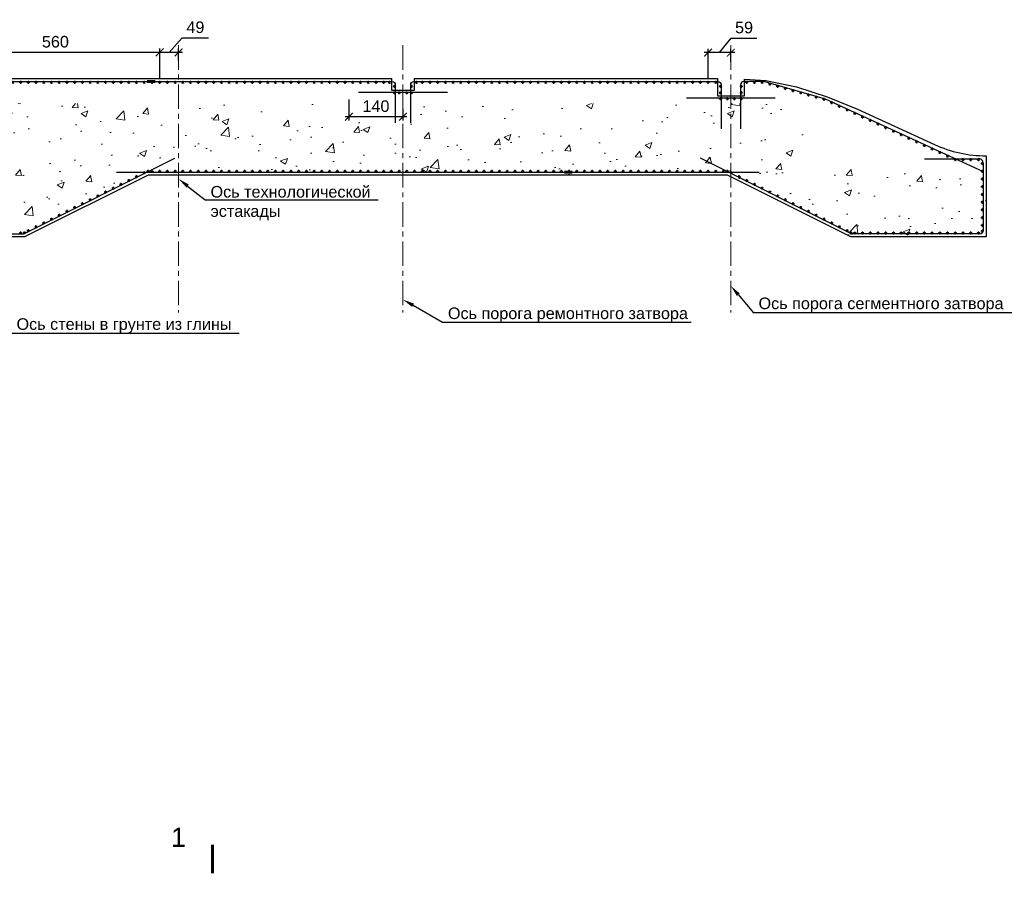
# Model space of a CAD drawing. Header units: millimetres. Extents: x 455957 to 840819, y 463725 to 618741.
# Tile 10 of 13: x 529563 to 555057, y 512385 to 534659. Entities that reach past the tile are written whole.
import ezdxf
from ezdxf import colors
from ezdxf.entities.mleader import LeaderData, LeaderLine
from ezdxf.math import Vec2, Vec3

# ---------------------------------------------------------------- set-up
doc = ezdxf.new("R2010")
doc.units = ezdxf.units.MM
doc.linetypes.add('осевая', pattern=[50.8, 31.75, -6.35, 6.35, -6.35])
for name, color, linetype, lineweight in [('Арматура', 7, 'Continuous', 50), ('Бетон', 7, 'Continuous', 50), ('бетон_25', 2, 'Continuous', 25), ('ГТО-2_Размеры', 7, 'Continuous', 15), ('Отдел_Выноски(стрелка)', 7, 'Continuous', 15), ('Отдел_Разрезы. Сечения. Узлы', 7, 'Continuous', 15)]:
    doc.layers.add(name, color=color, linetype=linetype, lineweight=lineweight)
doc.layers.add('Оси', color=1, linetype='осевая')
doc.layers.add('Штриховка', color=7, linetype='Continuous')
doc.styles.add('arial', font='arial.ttf')
doc.styles.add('ариал 0.9', font='arial.ttf', dxfattribs={"width": 0.9})
doc.styles.add('Рогун1', font='arial.ttf')
doc.dimstyles.new('100 мм', dxfattribs={"dimscale": 100, "dimtxt": 3.5, "dimasz": 2, "dimexe": 1, "dimexo": 1, "dimgap": 1.2, "dimtad": 1, "dimdec": 0, "dimlfac": 0.1, "dimrnd": 0.0001, "dimtxsty": 'Рогун1', "dimblk": 'ARCHTICK', "dimcen": 2.5, "dimdle": 1, "dimaunit": 1, "dimadec": 1, "dimazin": 0, "dimtfac": 1, "dimtdec": 0, "dimtmove": 1, "dimatfit": 3, "dimldrblk": 'ARCHTICK', "dimfxl": 1, "dimtfill": 1, "dimarcsym": 0})

# ---------------------------------------------------------------- blocks, each defined once
blk = doc.blocks.new('*U110')
at = {"layer": 'Арматура', "color": 4}
blk.add_circle((0, 0), 15, dxfattribs=at)
blk = doc.blocks.new('*U111')
at = {"color": 0, "linetype": 'ByBlock', "lineweight": -2, "transparency": 16777216}
for p in [(0, 0), (400, 0), (800, 0), (1200, 0), (1600, 0), (2000, 0), (2400, 0), (2800, 0), (3200, 0), (3600, 0), (4000, 0), (4400, 0), (4800, 0), (5200, 0), (5600, 0), (6000, 0), (6400, 0), (6800, 0), (7200, 0), (7600, 0), (8000, 0), (8400, 0), (8800, 0), (9200, 0), (9600, 0), (10000, 0), (10400, 0), (10800, 0), (11200, 0)]:
    blk.add_blockref('*U110', p, dxfattribs=at)
blk = doc.blocks.new('*U112')
at = {"layer": 'Арматура', "color": 30}
blk.add_circle((0, 0), 15, dxfattribs=at)
blk = doc.blocks.new('*U113')
at = {"color": 0, "linetype": 'ByBlock', "lineweight": -2, "transparency": 16777216}
for p in [(0, 0), (400, 0), (800, 0), (1200, 0), (1600, 0), (2000, 0), (2400, 0), (2800, 0), (3200, 0), (3600, 0), (4000, 0), (4400, 0), (4800, 0), (5200, 0), (5600, 0), (6000, 0), (6400, 0), (6800, 0), (7200, 0), (7600, 0), (8000, 0), (8400, 0), (8800, 0), (9200, 0), (9600, 0), (10000, 0), (10400, 0), (10800, 0)]:
    blk.add_blockref('*U112', p, dxfattribs=at)
blk = doc.blocks.new('*U106')
at = {"layer": 'Арматура', "color": 4}
blk.add_circle((0, 0), 15, dxfattribs=at)
blk = doc.blocks.new('*U107')
at = {"color": 0, "linetype": 'ByBlock', "lineweight": -2, "transparency": 16777216}
for p in [(0, 0), (400, 0), (800, 0), (1200, 0), (1600, 0), (2000, 0), (2400, 0), (2800, 0), (3200, 0), (3600, 0), (4000, 0), (4400, 0), (4800, 0), (5200, 0), (5600, 0), (6000, 0), (6400, 0), (6800, 0), (7200, 0)]:
    blk.add_blockref('*U106', p, dxfattribs=at)
blk = doc.blocks.new('*U108')
at = {"layer": 'Арматура', "color": 30}
blk.add_circle((0, 0), 15, dxfattribs=at)
blk = doc.blocks.new('*U109')
at = {"color": 0, "linetype": 'ByBlock', "lineweight": -2, "transparency": 16777216}
for p in [(0, 0), (400, 0), (800, 0), (1200, 0), (1600, 0), (2000, 0), (2400, 0), (2800, 0), (3200, 0), (3600, 0), (4000, 0), (4400, 0), (4800, 0), (5200, 0), (5600, 0), (6000, 0), (6400, 0), (6800, 0), (7200, 0), (7600, 0)]:
    blk.add_blockref('*U108', p, dxfattribs=at)
blk = doc.blocks.new('_ArchTick')
at = {"color": 0, "linetype": 'ByBlock', "const_width": 0.15}
blk.add_lwpolyline([(-0.5, -0.5), (0.5, 0.5)], dxfattribs=at)
blk = doc.blocks.new('*D114')
at = {"layer": 'Defpoints', "color": 0, "transparency": 16777216}
for p in [(533187, 533814), (533677, 533503), (533187, 533051)]:
    blk.add_point(p, dxfattribs=at)
at = {"layer": 'ГТО-2_Размеры', "color": 0, "lineweight": -2, "transparency": 16777216}
for p, q in [((533432, 533814), (533771, 534189)), ((533771, 534189), (534453, 534189)), ((533187, 533151), (533187, 533914)), ((533677, 533603), (533677, 533914)), ((533777, 533814), (533087, 533814))]:
    blk.add_line(p, q, dxfattribs=at)
at = {"layer": 'ГТО-2_Размеры', "color": 0, "lineweight": -2, "transparency": 16777216, "xscale": 200, "yscale": 200, "zscale": 200, "rotation": 180}
blk.add_blockref('_ArchTick', (533187, 533814), dxfattribs=at)
at = {"layer": 'ГТО-2_Размеры', "color": 0, "lineweight": -2, "transparency": 16777216, "xscale": 200, "yscale": 200, "zscale": 200}
blk.add_blockref('_ArchTick', (533677, 533814), dxfattribs=at)
at = {"layer": 'ГТО-2_Размеры', "color": 0, "transparency": 16777216, "insert": (534112, 534462), "char_height": 300, "attachment_point": 5, "style": 'Рогун1'}
blk.add_mtext('49', dxfattribs=at)
blk = doc.blocks.new('*D115')
at = {"layer": 'Defpoints', "color": 0, "transparency": 16777216}
for p in [(547387, 533807), (547977, 533472), (547387, 533051)]:
    blk.add_point(p, dxfattribs=at)
at = {"layer": 'ГТО-2_Размеры', "color": 0, "lineweight": -2, "transparency": 16777216}
for p, q in [((547682, 533807), (547983, 534182)), ((547983, 534182), (548653, 534182)), ((547387, 533151), (547387, 533907)), ((547977, 533572), (547977, 533907)), ((548077, 533807), (547287, 533807))]:
    blk.add_line(p, q, dxfattribs=at)
at = {"layer": 'ГТО-2_Размеры', "color": 0, "lineweight": -2, "transparency": 16777216, "xscale": 200, "yscale": 200, "zscale": 200, "rotation": 180}
blk.add_blockref('_ArchTick', (547387, 533807), dxfattribs=at)
at = {"layer": 'ГТО-2_Размеры', "color": 0, "lineweight": -2, "transparency": 16777216, "xscale": 200, "yscale": 200, "zscale": 200}
blk.add_blockref('_ArchTick', (547977, 533807), dxfattribs=at)
at = {"layer": 'ГТО-2_Размеры', "color": 0, "transparency": 16777216, "insert": (548318, 534455), "char_height": 300, "attachment_point": 5, "style": 'Рогун1'}
blk.add_mtext('59', dxfattribs=at)
blk = doc.blocks.new('*D116')
at = {"layer": 'Defpoints', "color": 0, "transparency": 16777216}
for p in [(527587, 533814), (527587, 533136), (533187, 533051)]:
    blk.add_point(p, dxfattribs=at)
at = {"layer": 'ГТО-2_Размеры', "color": 0, "lineweight": -2, "transparency": 16777216}
for p, q in [((527587, 533236), (527587, 533914)), ((533187, 533151), (533187, 533914)), ((533287, 533814), (527487, 533814))]:
    blk.add_line(p, q, dxfattribs=at)
at = {"layer": 'ГТО-2_Размеры', "color": 0, "lineweight": -2, "transparency": 16777216, "xscale": 200, "yscale": 200, "zscale": 200, "rotation": 180}
blk.add_blockref('_ArchTick', (527587, 533814), dxfattribs=at)
at = {"layer": 'ГТО-2_Размеры', "color": 0, "lineweight": -2, "transparency": 16777216, "xscale": 200, "yscale": 200, "zscale": 200}
blk.add_blockref('_ArchTick', (533187, 533814), dxfattribs=at)
at = {"layer": 'ГТО-2_Размеры', "color": 0, "transparency": 16777216, "insert": (530487, 534087), "char_height": 300, "attachment_point": 5, "style": 'Рогун1'}
blk.add_mtext('560', dxfattribs=at)
blk = doc.blocks.new('*D127')
at = {"layer": 'Defpoints', "color": 0, "transparency": 16777216}
for p in [(538087, 532693), (539487, 532449), (538087, 532146), (566026, 488530), (568528, 488691), (568528, 488032)]:
    blk.add_point(p, dxfattribs=at)
at = {"layer": 'ГТО-2_Размеры', "color": 0, "lineweight": -2, "transparency": 16777216}
for p, q in [((538087, 532593), (538087, 532046)), ((539487, 532349), (539487, 532046)), ((539587, 532146), (537987, 532146)), ((568528, 488591), (568528, 487932)), ((566026, 488430), (566026, 487932)), ((565926, 488032), (568628, 488032))]:
    blk.add_line(p, q, dxfattribs=at)
at = {"layer": 'ГТО-2_Размеры', "color": 0, "lineweight": -2, "transparency": 16777216, "xscale": 200, "yscale": 200, "zscale": 200, "rotation": 180}
for p in [(538087, 532146), (566026, 488032)]:
    blk.add_blockref('_ArchTick', p, dxfattribs=at)
at = {"layer": 'ГТО-2_Размеры', "color": 0, "lineweight": -2, "transparency": 16777216, "xscale": 200, "yscale": 200, "zscale": 200}
for p in [(539487, 532146), (568528, 488032)]:
    blk.add_blockref('_ArchTick', p, dxfattribs=at)
at = {"layer": 'ГТО-2_Размеры', "color": 0, "transparency": 16777216, "insert": (538787, 532419), "char_height": 300, "attachment_point": 5, "style": 'Рогун1'}
blk.add_mtext('140', dxfattribs=at)
at = {"layer": 'ГТО-2_Размеры', "color": 0, "transparency": 16777216, "insert": (567277, 488333), "char_height": 300, "attachment_point": 5, "style": 'Рогун1', "bg_fill": 3, "box_fill_scale": 1.1, "bg_fill_color": 256, "bg_fill_true_color": 13158600, "bg_fill_transparency": 0}
blk.add_mtext('250,219', dxfattribs=at)

msp = doc.modelspace()

# ---------------------------------------------------------------- hatches: boundary and pattern name
at = {"layer": 'Штриховка', "lineweight": 13}
h = msp.add_hatch(dxfattribs=at)
h.set_pattern_fill('AR-CONC', color=256, scale=10, style=0)
h.set_pattern_definition([(50, (2918.7, 343615.3), (1821.8467, -159.391), [190.5, -2095.5]), (355, (2918.7, 343615.3), (-352.434, 1910.5685), [152.4, -1676.406]), (100.45144, (3070.5, 343602), (1469.4125, 1751.1775), [161.9, -1780.9024]), (46.1842, (2918.7, 344123.3), (2710.79, -420.423), [285.75, -3143.25]), (96.63556, (3144.6, 344088.3), (2374.041, 2474.261), [242.85, -2671.356]), (351.18415, (2918.7, 344123.3), (2374.041, 2474.261), [228.6, -2514.597]), (21, (3172.7, 343996.3), (1516.144, -1022.652), [190.5, -2095.5]), (326, (3172.7, 343996.3), (618.02, 1841.8797), [152.4, -1676.4]), (71.45144, (3299, 343911.1), (2134.164, 819.2277), [161.9, -1780.8994]), (37.5, (2918.7, 343615.3), (30.886, 845.5504), [0, -1656.08, 0, -1701.8, 0, -1682.75]), (7.5, (2918.7, 343615.3), (668.1966, 1001.8057), [0, -970.28, 0, -1617.98, 0, -641.35]), (327.5, (2352.3, 343615.3), (1355.90595, -57.28744), [0, -635, 0, -1981.2, 0, -2628.9]), (317.5, (2098.3, 343615.3), (1481.2918, 254.265), [0, -825.5, 0, -1315.72, 0, -1866.9])])
h.paths.add_polyline_path([(554586.6327796, 530786.1841101), (549886.6327796, 530786.1841101), (549886.6327796, 532486.1841101), (527586.6327796, 532486.1841101), (527586.6327796, 529036.1841101), (529722.0429762, 529036.1841101), (532922.0429762, 530636.1841101), (547851.2225829, 530636.1841101), (551051.2225829, 529036.1841101), (554586.6327796, 529036.1841101)])

# ---------------------------------------------------------------- linework, layer by layer
at = {"layer": 'Арматура', "color": 6, "lineweight": 25}
msp.add_line((532067.7472214, 530716.1838616), (543767.7472214, 530716.1838616), dxfattribs=at)
at = {"layer": 'Арматура', "color": 4, "lineweight": 25}
msp.add_line((543767.7472214, 530716.1838616), (548705.5180978, 530716.1838616), dxfattribs=at)
at = {"layer": 'Арматура', "color": 2, "lineweight": 25}
for points in [[(527666.6326596, 531986.1838616), (527666.6326596, 532976.1837008, -0.4142141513), (527746.6326596, 533056.1838616), (532966.6326596, 533056.1838616)], [(539686.6326596, 531986.1838616), (539686.6326596, 532976.1837008, -0.4142141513), (539766.6326596, 533056.1838616), (547646.6326596, 533056.1838616, -0.4142135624), (547726.6326596, 532976.1838616), (547726.6326596, 531836.1838616)]]:
    msp.add_lwpolyline(points, format="xyb", dxfattribs=at)
for points in [[(533066.6326596, 533076.1838616), (532866.6326596, 533076.1838616)], [(533066.6326596, 533036.1838616), (532866.6326596, 533036.1838616)]]:
    msp.add_lwpolyline(points, dxfattribs=at)
at = {"layer": 'Арматура', "color": 3, "lineweight": 25}
for points in [[(532966.6326596, 533056.1838616), (539206.6326596, 533056.1838616, -0.4142135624), (539286.6326596, 532976.1838616), (539286.6326596, 531986.1838616)], [(548826.6326596, 533056.1838616), (548306.6326596, 533056.1838616, 0.4142135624), (548226.6326596, 532976.1838616), (548226.6326596, 531836.1838616)], [(528876.6326596, 530584.1838616), (528876.6326596, 529216.1838616, 0.4142135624), (528976.6326596, 529116.1838616), (529644.1404237, 529116.1838616, 0.1164338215), (529688.8617832, 529126.7411425), (533583.2889742, 531073.954738)], [(554506.6326596, 530956.1836979, 0.4142145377), (554406.6324903, 531056.1838616)], [(554426.6326596, 529116.1838616, 0.4142135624), (554506.6326596, 529196.1838616)]]:
    msp.add_lwpolyline(points, format="xyb", dxfattribs=at)
for points in [[(554517.7543594, 530721.4457408), (550426.6326596, 532606.1838616), (548826.6326596, 533056.1838616)], [(538336.6326596, 532786.3005801), (540636.6326596, 532786.0584076)], [(546826.6326596, 532636.1838616), (549126.6326596, 532636.1838616)], [(552991.1524116, 531056.1838616), (554406.6324903, 531056.1838616)], [(554506.6326596, 530956.1836979), (554506.6326596, 529196.1838616)]]:
    msp.add_lwpolyline(points, dxfattribs=at)
at = {"layer": 'Арматура', "color": 4, "lineweight": 25}
for points in [[(543667.7472214, 530736.1838616), (543867.7472214, 530736.1838616)], [(543667.7472214, 530696.1838616), (543867.7472214, 530696.1838616)]]:
    msp.add_lwpolyline(points, dxfattribs=at)
at = {"layer": 'Арматура', "color": 30}
for centre in [(539136.6326596, 533036.1838616), (548586.6326596, 533036.1838616), (548986.6326596, 532990.4078989), (549386.6326596, 532877.9078989), (549786.6326596, 532765.4078989), (550186.6326596, 532652.9078989), (550586.6326596, 532510.4531805), (550986.6326596, 532326.1772524), (551386.6326596, 532141.9013243), (551786.6326596, 531957.6253962), (552186.6326596, 531773.349468), (552586.6326596, 531589.0735399), (552986.6326596, 531404.7976118), (553386.6326596, 531220.5216837), (553786.6326596, 531036.2457555), (554186.6326596, 531036.2457555)]:
    msp.add_circle(centre, 15, dxfattribs=at)
at = {"layer": 'Арматура', "color": 6}
for centre in [(539266.6326596, 532936.1838616), (539706.6326596, 532936.1838616), (547706.6326596, 532936.1838616), (548246.6326596, 532936.1838616), (539266.6326596, 532766.203711), (539386.6326596, 532766.203711), (539586.6326596, 532766.203711), (539706.6326596, 532766.203711), (547706.6326596, 532766.1838616), (547706.6326596, 532616.1838616), (547886.6326596, 532616.1838616), (548066.6326596, 532616.1838616), (548246.6326596, 532766.1838616), (548246.6326596, 532616.1838616), (554486.6326596, 530936.1838616), (554486.6326596, 530736.1838616), (554486.6326596, 530536.1838616), (554486.6326596, 530336.1838616), (554486.6326596, 530136.1838616), (554486.6326596, 529936.1838616), (554486.6326596, 529736.1838616), (554486.6326596, 529536.1838616), (554486.6326596, 529336.1838616), (554486.6326596, 529186.1838616)]:
    msp.add_circle(centre, 15, dxfattribs=at)
at = {"layer": 'Арматура', "color": 4}
for centre in [(539836.6326596, 533036.1838616), (548386.6326596, 533036.1838616), (548786.6326596, 533036.1838616), (549186.6326596, 532934.1578989), (549586.6326596, 532821.6578989), (549986.6326596, 532709.1578989), (550386.6326596, 532596.6578989), (550786.6326596, 532418.3152165), (551186.6326596, 532234.0392884), (551586.6326596, 532049.7633602), (551986.6326596, 531865.4874321), (552386.6326596, 531681.211504), (552786.6326596, 531496.9355758), (553186.6326596, 531312.6596477), (553586.6326596, 531128.3837196), (553986.6326596, 531036.2457555), (554386.6326596, 531036.2457555), (532586.6326596, 530597.9872605), (532886.6326596, 530736.1838616), (533186.6326596, 530736.1838616), (533586.6326596, 530736.1838616), (533986.6326596, 530736.1838616), (534386.6326596, 530736.1838616), (534786.6326596, 530736.1838616), (535186.6326596, 530736.1838616), (535586.6326596, 530736.1838616), (535986.6326596, 530736.1838616), (536386.6326596, 530736.1838616), (536786.6326596, 530736.1838616), (537186.6326596, 530736.1838616), (537586.6326596, 530736.1838616), (537986.6326596, 530736.1838616), (538386.6326596, 530736.1838616), (538786.6326596, 530736.1838616), (539186.6326596, 530736.1838616), (539586.6326596, 530736.1838616), (539986.6326596, 530736.1838616), (540386.6326596, 530736.1838616), (540786.6326596, 530736.1838616), (541186.6326596, 530736.1838616), (541586.6326596, 530736.1838616), (541986.6326596, 530736.1838616), (542386.6326596, 530736.1838616), (542786.6326596, 530736.1838616), (543186.6326596, 530736.1838616), (543586.6326596, 530736.1838616), (543986.6326596, 530736.1838616), (544386.6326596, 530736.1838616), (544786.6326596, 530736.1838616), (545186.6326596, 530736.1838616), (545586.6326596, 530736.1838616), (545986.6326596, 530736.1838616), (546386.6326596, 530736.1838616), (546786.6326596, 530736.1838616), (547186.6326596, 530736.1838616), (547586.6326596, 530736.1838616), (547986.6326596, 530697.9872605), (532186.6326596, 530397.9872605), (548386.6326596, 530497.9872605), (548786.6326596, 530297.9872605), (531786.6326596, 530197.9872605), (549186.6326596, 530097.9872605), (530986.6326596, 529797.9872605), (531386.6326596, 529997.9872605), (549586.6326596, 529897.9872605), (530586.6326596, 529597.9872605), (549986.6326596, 529697.9872605), (550386.6326596, 529497.9872605), (530186.6326596, 529397.9872605), (550786.6326596, 529297.9872605), (529586.6326596, 529136.1838616), (529786.6326596, 529197.9872605), (551086.6326596, 529136.1838616), (551186.6326596, 529136.1838616), (551586.6326596, 529136.1838616), (551986.6326596, 529136.1838616), (552386.6326596, 529136.1838616), (552786.6326596, 529136.1838616), (553186.6326596, 529136.1838616), (553586.6326596, 529136.1838616), (553986.6326596, 529136.1838616), (554386.6326596, 529136.1838616)]:
    msp.add_circle(centre, 15, dxfattribs=at)
at = {"layer": 'Арматура', "color": 2}
for centre in [(532786.6326596, 530697.9872605), (532986.6326596, 530736.1838616), (533386.6326596, 530736.1838616), (533786.6326596, 530736.1838616), (534186.6326596, 530736.1838616), (534586.6326596, 530736.1838616), (534986.6326596, 530736.1838616), (535386.6326596, 530736.1838616), (535786.6326596, 530736.1838616), (536186.6326596, 530736.1838616), (536586.6326596, 530736.1838616), (536986.6326596, 530736.1838616), (537386.6326596, 530736.1838616), (537786.6326596, 530736.1838616), (538186.6326596, 530736.1838616), (538586.6326596, 530736.1838616), (538986.6326596, 530736.1838616), (539386.6326596, 530736.1838616), (539786.6326596, 530736.1838616), (540186.6326596, 530736.1838616), (540586.6326596, 530736.1838616), (540986.6326596, 530736.1838616), (541386.6326596, 530736.1838616), (541786.6326596, 530736.1838616), (542186.6326596, 530736.1838616), (542586.6326596, 530736.1838616), (542986.6326596, 530736.1838616), (543386.6326596, 530736.1838616), (543786.6326596, 530736.1838616), (544186.6326596, 530736.1838616), (544586.6326596, 530736.1838616), (544986.6326596, 530736.1838616), (545386.6326596, 530736.1838616), (545786.6326596, 530736.1838616), (546186.6326596, 530736.1838616), (546586.6326596, 530736.1838616), (546986.6326596, 530736.1838616), (547386.6326596, 530736.1838616), (547786.6326596, 530736.1838616), (547886.6326596, 530736.1838616), (548186.6326596, 530597.9872605), (531986.6326596, 530297.9872605), (532386.6326596, 530497.9872605), (548586.6326596, 530397.9872605), (531586.6326596, 530097.9872605), (548986.6326596, 530197.9872605), (531186.6326596, 529897.9872605), (549386.6326596, 529997.9872605), (549786.6326596, 529797.9872605), (530386.6326596, 529497.9872605), (530786.6326596, 529697.9872605), (550186.6326596, 529597.9872605), (529986.6326596, 529297.9872605), (550586.6326596, 529397.9872605), (529686.6326596, 529144.5348124), (550986.6326596, 529197.9872605), (551386.6326596, 529136.1838616), (551786.6326596, 529136.1838616), (552186.6326596, 529136.1838616), (552586.6326596, 529136.1838616), (552986.6326596, 529136.1838616), (553386.6326596, 529136.1838616), (553786.6326596, 529136.1838616), (554186.6326596, 529136.1838616)]:
    msp.add_circle(centre, 15, dxfattribs=at)
at = {"layer": 'Бетон', "color": 3, "lineweight": 25, "ltscale": 10}
for points in [[(551084.403788, 529126.7410165), (547189.976345, 531073.954738)], [(554426.6326596, 529116.1838616), (551129.1248956, 529116.1838616)]]:
    msp.add_lwpolyline(points, dxfattribs=at)
msp.add_lwpolyline([(551084.4032841, 529126.7412685, 0.1164345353), (551129.1248956, 529116.1838616)], format="xyb", dxfattribs=at)
at = {"layer": 'бетон_25', "ltscale": 10}
for p, q in [((527586.6326596, 533136.1838616), (539186.6326596, 533136.1838616)), ((539786.6326596, 533136.1838616), (547626.6326596, 533136.1838616)), ((554586.6326596, 531136.1838616), (554586.6326596, 529036.1838616)), ((532886.6326596, 530636.1838616), (529686.6326596, 529036.1838616)), ((547886.6326596, 530636.1838616), (532886.6326596, 530636.1838616)), ((551086.6326596, 529036.1838616), (547886.6326596, 530636.1838616)), ((529686.6326596, 529036.1838616), (527586.6326596, 529036.1838616)), ((554586.6326596, 529036.1838616), (551086.6326596, 529036.1838616))]:
    msp.add_line(p, q, dxfattribs=at)
for points in [[(539186.6326596, 533136.1838616), (539186.6326596, 532836.1838616), (539786.6326596, 532836.1838616), (539786.6326596, 533136.1838616)], [(547626.6326596, 533136.1838616), (547626.6326596, 532686.1838616), (548326.6326596, 532686.1838616), (548326.6326596, 533121.7296583)]]:
    msp.add_lwpolyline(points, dxfattribs=at)
msp.add_lwpolyline([(548326.6326596, 533121.7296583), (548883.6326596, 533088.1838616), (549675.6326596, 532922.1838616), (550467.6326596, 532661.1838616), (551259.6326596, 532344.1838616), (553249.6326596, 531429.1838616, 0.1081834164), (554586.6326596, 531136.1838616)], format="xyb", dxfattribs=at)
at = {"layer": 'Оси', "linetype": 'осевая', "lineweight": 15, "ltscale": 20}
for points in [[(533676.6326596, 533999.3601656), (533676.6326596, 527080.9729532)], [(539486.6326596, 533999.3601656), (539486.6326596, 527080.9729532)], [(547976.6326596, 533999.3601656), (547976.6326596, 527080.9729532)]]:
    msp.add_lwpolyline(points, dxfattribs=at)
at = {"layer": 'Отдел_Разрезы. Сечения. Узлы'}
msp.add_lwpolyline([(534556.3807576, 512560.8630044, 75, 75, 0), (534556.4237186, 513310.8630032, 75, 75, 0), (534556.4093983, 513060.8630036, 0, 100, 0), (534056.4093991, 513060.8916443, 0, 0, 0), (533306.4094003, 513060.9346052, 0, 0, 0)], format="xyseb", dxfattribs=at)

# ---------------------------------------------------------------- block references
at = {"color": 4, "lineweight": 30}
for name, p in [('*U111', (527786.6326596, 533036.1837995)), ('*U113', (527986.6326596, 533036.1837995)), ('*U109', (539986.6326596, 533036.1838616)), ('*U107', (540186.6326596, 533036.1838616))]:
    msp.add_blockref(name, p, dxfattribs=at)

# ---------------------------------------------------------------- texts
at = {"layer": 'Отдел_Разрезы. Сечения. Узлы', "style": 'ариал 0.9'}
msp.add_text('1', height=500, rotation=360, dxfattribs=at).set_placement((533478.9716188, 513248.4215716, 1507.2841379))

# ---------------------------------------------------------------- dimensions: what is measured, and where the dimension line sits
at = {"layer": 'ГТО-2_Размеры'}
for base, p1, p2, picture, middle in [((533186.6326596, 533813.7849104), (533676.6326596, 533503.0501848), (533186.6326596, 533051.1837995), '*D114', (533891.001097, 534188.7849104)), ((527586.6326596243, 533813.784910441), (533186.6326596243, 533051.1837994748), (527586.6326596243, 533136.1838616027), '*D116', (530486.6326596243, 533813.784910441))]:
    dim = msp.add_linear_dim(base=base, p1=p1, p2=p2, dimstyle='100 мм', override={"dimtxt": 3, "dimdec": 6, "dimtfill": 0}, dxfattribs=at)
    dim.commit()
    dim.dimension.update_dxf_attribs({"geometry": picture, "text_midpoint": middle, "dimtype": 160})
dim = msp.add_linear_dim(base=(547386.6326596, 533806.9202864), p1=(547976.6326596, 533472.0991637), p2=(547386.6326596, 533051.1838616), text='59', dimstyle='100 мм', override={"dimtxt": 3, "dimdec": 6, "dimtfill": 0}, dxfattribs=at)
dim.commit()
dim.dimension.update_dxf_attribs({"geometry": '*D115', "text_midpoint": (548102.8049771, 534181.9202864), "dimtype": 160})

# ---------------------------------------------------------------- leaders
at = {"layer": 'Отдел_Выноски(стрелка)'}
ml = msp.add_multileader_mtext('Standard', dxfattribs=at)
ml.set_content('Ось технологической\\Pэстакады', color=256, style='arial')
ml.set_leader_properties()
ml.build(insert=Vec2(0, 0))
ml.multileader.update_dxf_attribs({"text_left_attachment_type": 6, "text_right_attachment_type": 6, "dogleg_length": 136.6171409, "arrow_head_size": 300})
ctx = ml.context
ctx.base_point, ctx.char_height, ctx.arrow_head_size, ctx.plane_origin = Vec3(534501.9632525, 529993.4508464), 300, 300, Vec3(531920.9097561, 538356.201603)
ctx.left_attachment, ctx.right_attachment = 6, 6
notes = []
notes.append((ctx, [(0, (1, 1, 0), (534365.3461116, 529993.4508464), (1, 0), 136.6171409, [(0, [(533676.6326596, 530539.2091191)], 0, [])])]))
ctx.mtext.insert, ctx.mtext.rotation, ctx.mtext.width, ctx.mtext.defined_height, ctx.mtext.flow_direction = Vec3(534503.9632525, 530355.0470265), 6.2831853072, 4294.895162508, 191.6439291, 5
ml = msp.add_multileader_mtext('Standard', dxfattribs=at)
ml.set_content('Ось порога сегментного затвора', color=256, style='arial')
ml.set_leader_properties()
ml.build(insert=Vec2(0, 0))
ml.multileader.update_dxf_attribs({"text_left_attachment_type": 6, "text_right_attachment_type": 6, "dogleg_length": 136.6171409, "arrow_head_size": 300})
ctx = ml.context
ctx.base_point, ctx.char_height, ctx.arrow_head_size, ctx.plane_origin = Vec3(548691.1521049, 527083.887217), 300, 300, Vec3(545625.9097561, 535301.1129058)
ctx.left_attachment, ctx.right_attachment = 6, 6
notes.append((ctx, [(0, (1, 1, 0), (548554.534964, 527083.887217), (1, 0), 136.6171409, [(0, [(547976.6326596, 527769.0755321)], 0, [])])]))
ctx.mtext.insert, ctx.mtext.rotation, ctx.mtext.width, ctx.mtext.defined_height, ctx.mtext.flow_direction = Vec3(548693.1521049, 527467.1750751), 6.2831853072, 7108.555283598, 191.6439291, 5
ml = msp.add_multileader_mtext('Standard', dxfattribs=at)
ml.set_content('Ось стены в грунте из глины', color=256, style='arial')
ml.set_leader_properties()
ml.build(insert=Vec2(0, 0))
ml.multileader.update_dxf_attribs({"text_left_attachment_type": 6, "text_right_attachment_type": 6, "dogleg_length": 136.6171409, "arrow_head_size": 300})
ctx = ml.context
ctx.base_point, ctx.char_height, ctx.arrow_head_size, ctx.plane_origin = Vec3(529478.7006932, 526542.9602653), 300, 300, Vec3(527030.9097561, 535099.9635056)
ctx.left_attachment, ctx.right_attachment = 6, 6
notes.append((ctx, [(0, (1, 1, 0), (529342.0835522, 526542.9602653), (1, 0), 136.6171409, [(0, [(528786.6326596, 527282.9710217)], 0, [])])]))
ctx.mtext.insert, ctx.mtext.rotation, ctx.mtext.width, ctx.mtext.defined_height, ctx.mtext.flow_direction = Vec3(529480.7006932, 526931.1594468), 6.2831853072, 5988.818308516, 191.6439291, 5
ml = msp.add_multileader_mtext('Standard', dxfattribs=at)
ml.set_content('Ось порога ремонтного затвора', color=256, style='arial')
ml.set_leader_properties()
ml.build(insert=Vec2(0, 0))
ml.multileader.update_dxf_attribs({"text_left_attachment_type": 6, "text_right_attachment_type": 6, "dogleg_length": 136.6171409, "arrow_head_size": 300})
ctx = ml.context
ctx.base_point, ctx.char_height, ctx.arrow_head_size, ctx.plane_origin = Vec3(540648.6853815, 526827.0826148), 300, 300, Vec3(541377.3555632, 535233.1338539)
ctx.left_attachment, ctx.right_attachment = 6, 6
notes.append((ctx, [(1, (1, 1, 0), (540512.0682405, 526827.0826148), (1, 0), 136.6171409, [(0, [(539486.6326596, 527416.14137)], 0, [])])]))
ctx.mtext.insert, ctx.mtext.width, ctx.mtext.defined_height, ctx.mtext.flow_direction = Vec3(540650.6853815, 527210.3704729), 6238.535910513, 191.6439291, 5
for ctx, leaders in notes:
    for number, flags, end, landing, length, lines in leaders:
        leader = LeaderData()
        leader.index, (leader.has_last_leader_line, leader.has_dogleg_vector, leader.attachment_direction) = number, flags
        leader.last_leader_point, leader.dogleg_vector, leader.dogleg_length = Vec3(end), Vec3(landing), length
        for number, points, colour, breaks in lines:
            line = LeaderLine()
            line.index, line.vertices, line.color, line.breaks = number, Vec3.list(points), colors.encode_raw_color(colour), breaks
            leader.lines.append(line)
        ctx.leaders.append(leader)

# ---------------------------------------------------------------- next in the draw order: dimensions: what is measured, and where the dimension line sits
at = {"layer": 'ГТО-2_Размеры'}
dim = msp.add_linear_dim(base=(568528.3008017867, 488032.415446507), p1=(566026.1103475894, 488530.4262219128), p2=(568528.3008017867, 488691.1368403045), dimstyle='100 мм', override={"dimtxt": 3, "dimdec": 6}, dxfattribs=at)
dim.commit()
dim.dimension.update_dxf_attribs({"geometry": '*D127', "text_midpoint": (567277.205574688, 488332.7019403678)})

# ---------------------------------------------------------------- next in the draw order: dimensions: what is measured, and where the dimension line sits
dim = msp.add_linear_dim(base=(538086.6326596, 532146.3268093), p1=(539486.6326596, 532449.4573527), p2=(538086.6326596, 532693.2308613), dimstyle='100 мм', override={"dimtxt": 3, "dimdec": 6, "dimtfill": 0}, dxfattribs=at)
dim.commit()
dim.dimension.update_dxf_attribs({"geometry": '*D127', "text_midpoint": (538786.6326596, 532146.3268093), "dimtype": 160})

doc.saveas('drawing.dxf')
